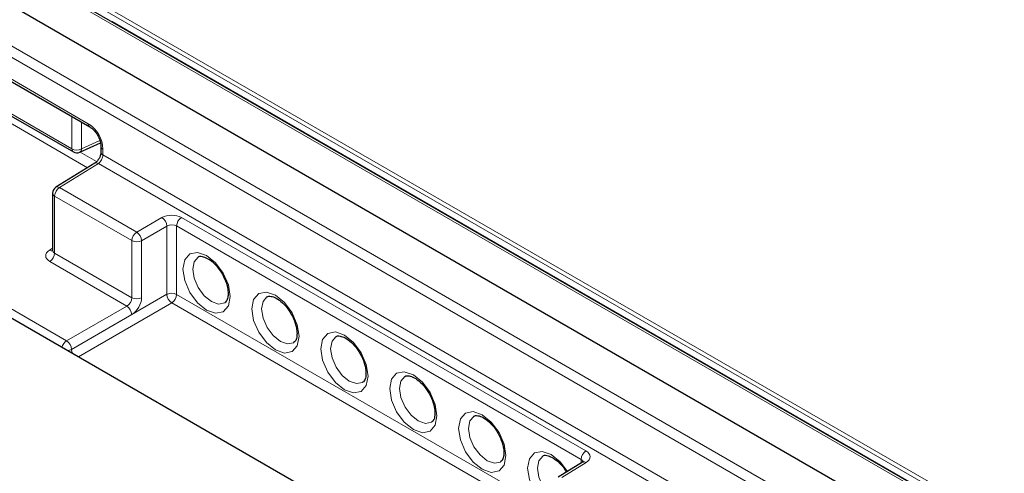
# Paper-space layout 'Blatt2' of a CAD drawing. Header units: millimetres. Extents: x 5 to 418, y 2 to 292.
# Tile 70 of 74: x 279 to 303, y 224 to 235. Entities that reach past the tile are written whole.
import ezdxf

# ---------------------------------------------------------------- set-up
doc = ezdxf.new("R2010")
doc.units = ezdxf.units.MM

psp = doc.layouts.new('Blatt2')

# ---------------------------------------------------------------- linework, layer by layer
at = {"color": 7, "linetype": 'Continuous', "lineweight": 18}
for p, q in [((310.845, 217.647), (254.512, 250.167)), ((255.319, 250.042), (311.072, 217.856)), ((311.025, 217.774), (255.271, 249.96)), ((252.858, 249.212), (309.191, 216.692)), ((309.075, 216.489), (252.742, 249.009)), ((270.774, 238.07), (280.909, 232.219)), ((280.891, 231.167), (271.737, 236.451)), ((265.869, 235.404), (280.388, 227.022)), ((274.936, 234.842), (280.518, 231.619)), ((281.466, 234.661), (281.479, 234.669)), ((281.479, 234.669), (311.032, 217.608)), ((280.518, 231.619), (280.518, 232.388)), ((280.747, 232.256), (280.747, 231.616)), ((280.747, 231.616), (281.185, 231.818)), ((280.713, 231.539), (281.107, 231.312)), ((281.26, 231.61), (281.26, 231.472)), ((281.26, 231.472), (295.171, 223.442)), ((281.149, 231.267), (280.218, 230.691)), ((295.051, 223.241), (281.149, 231.267)), ((280.218, 230.691), (282.067, 229.624)), ((281.951, 229.421), (280.102, 230.489)), ((280.102, 230.489), (280.102, 229.123)), ((282.067, 229.624), (282.67, 229.973)), ((283.138, 229.975), (292.818, 224.387)), ((282.788, 229.769), (282.185, 229.42)), ((282.788, 228.136), (282.788, 229.769)), ((292.702, 224.184), (283.022, 229.772)), ((283.022, 229.772), (283.022, 228.134)), ((281.951, 228.056), (281.951, 229.421)), ((282.185, 229.42), (282.185, 228.055)), ((279.982, 229.194), (280.054, 229.238)), ((280.102, 229.123), (281.951, 228.056)), ((281.831, 227.855), (279.987, 228.92)), ((280.506, 226.818), (282.788, 228.136)), ((283.022, 228.134), (292.074, 222.909)), ((280.388, 227.022), (281.831, 227.855)), ((282.906, 227.931), (280.673, 226.642)), ((292.074, 222.639), (282.906, 227.931)), ((281.949, 227.651), (280.506, 226.818)), ((280.506, 226.818), (280.506, 226.818)), ((292.822, 224.112), (292.239, 223.752)), ((292.702, 224.098), (292.702, 224.184))]:
    psp.add_line(p, q, dxfattribs=at)
at = {"color": 7, "linetype": 'Continuous', "lineweight": 25}
for p, q in [((310.926, 217.654), (254.593, 250.174)), ((253.685, 249.706), (310.018, 217.186)), ((270.808, 237.994), (280.943, 232.143)), ((262.76, 236.984), (305.893, 212.083)), ((274.97, 234.765), (280.553, 231.543)), ((280.706, 231.536), (281.199, 231.764)), ((281.211, 231.678), (281.211, 231.54)), ((281.063, 231.274), (280.133, 230.698)), ((280.054, 230.557), (280.054, 229.192)), ((280.053, 229.194), (280.049, 229.174)), ((292.736, 224.119), (292.153, 223.759))]:
    psp.add_line(p, q, dxfattribs=at)
at = {"color": 7, "linetype": 'Continuous', "lineweight": 18, "flags": 128}
for points in [[(284.303, 228.085), (284.26, 227.86), (284.137, 227.719), (283.954, 227.683), (283.737, 227.758), (283.521, 227.933), (283.337, 228.18), (283.215, 228.463), (283.172, 228.738), (283.215, 228.963), (283.337, 229.104), (283.521, 229.14), (283.737, 229.065), (283.954, 228.89), (284.137, 228.642), (284.26, 228.36), (284.303, 228.085)], [(283.534, 229.025), (283.441, 228.916), (283.407, 228.738), (283.441, 228.52), (283.538, 228.297), (283.684, 228.101), (283.855, 227.962), (284.026, 227.903), (284.172, 227.931), (284.176, 227.934)], [(285.953, 227.132), (285.91, 226.907), (285.787, 226.766), (285.604, 226.73), (285.387, 226.806), (285.171, 226.98), (284.987, 227.228), (284.864, 227.511), (284.821, 227.785), (284.864, 228.011), (284.987, 228.152), (285.171, 228.187), (285.387, 228.112), (285.604, 227.937), (285.787, 227.69), (285.91, 227.407), (285.953, 227.132)], [(285.184, 228.073), (285.091, 227.964), (285.057, 227.785), (285.091, 227.568), (285.188, 227.344), (285.334, 227.148), (285.505, 227.01), (285.676, 226.95), (285.822, 226.978), (285.826, 226.981)], [(287.603, 226.18), (287.56, 225.955), (287.437, 225.814), (287.254, 225.778), (287.037, 225.853), (286.821, 226.028), (286.637, 226.275), (286.514, 226.558), (286.471, 226.833), (286.514, 227.058), (286.637, 227.199), (286.821, 227.235), (287.037, 227.16), (287.254, 226.985), (287.437, 226.737), (287.56, 226.455), (287.603, 226.18)], [(286.834, 227.121), (286.741, 227.011), (286.707, 226.833), (286.741, 226.615), (286.838, 226.392), (286.984, 226.196), (287.155, 226.057), (287.326, 225.998), (287.472, 226.026), (287.476, 226.029)], [(289.253, 225.227), (289.21, 225.002), (289.087, 224.861), (288.903, 224.825), (288.687, 224.901), (288.47, 225.075), (288.287, 225.323), (288.164, 225.606), (288.121, 225.881), (288.164, 226.106), (288.287, 226.247), (288.47, 226.282), (288.687, 226.207), (288.903, 226.033), (289.087, 225.785), (289.21, 225.502), (289.253, 225.227)], [(288.484, 226.168), (288.391, 226.059), (288.357, 225.881), (288.391, 225.663), (288.488, 225.439), (288.633, 225.243), (288.805, 225.105), (288.976, 225.045), (289.121, 225.074), (289.126, 225.076)], [(290.903, 224.275), (290.859, 224.05), (290.737, 223.909), (290.553, 223.873), (290.337, 223.948), (290.12, 224.123), (289.937, 224.37), (289.814, 224.653), (289.771, 224.928), (289.814, 225.153), (289.937, 225.294), (290.12, 225.33), (290.337, 225.255), (290.553, 225.08), (290.737, 224.832), (290.859, 224.55), (290.903, 224.275)], [(290.134, 225.216), (290.041, 225.106), (290.007, 224.928), (290.041, 224.71), (290.138, 224.487), (290.283, 224.291), (290.455, 224.152), (290.626, 224.093), (290.771, 224.121), (290.776, 224.124)], [(292.074, 222.953), (291.987, 222.996), (291.77, 223.17), (291.587, 223.418), (291.464, 223.701), (291.421, 223.976), (291.464, 224.201), (291.587, 224.342), (291.77, 224.377), (291.987, 224.302), (292.203, 224.128), (292.377, 223.897)], [(291.784, 224.263), (291.691, 224.154), (291.657, 223.976), (291.691, 223.758), (291.788, 223.534), (291.933, 223.338), (292.074, 223.219)]]:
    psp.add_lwpolyline(points, dxfattribs=at)
at = {"color": 7, "linetype": 'Continuous', "lineweight": 18}
for centre, radius, start, end in [((280.988, 232.209), 0.08, 172.7963, 236.0516), ((280.497, 231.576), 0.764, 2.6055, 57.3945), ((280.598, 231.609), 0.0804, 172.9554, 235.7325), ((280.636, 231.848), 0.258, 242.7384, 295.5295), ((281.291, 231.684), 0.0802, 184.5001, 247.1536), ((280.664, 231.608), 0.0837, 299.9621, 4.9775), ((281.291, 231.546), 0.0798, 183.4404, 247.2593), ((281.1, 231.199), 0.0835, 54.4735, 116.3416), ((280.359, 230.477), 0.257, 123.2297, 177.3477), ((280.17, 230.623), 0.0835, 54.4735, 116.3416), ((280.136, 230.564), 0.0823, 185.0787, 246.2415), ((282.524, 229.752), 0.264, 3.5222, 56.4778), ((283.278, 229.76), 0.257, 123.2297, 177.3477), ((282.207, 229.409), 0.257, 123.2297, 177.3477), ((281.921, 229.404), 0.264, 3.5222, 56.4778), ((282.069, 229.649), 0.257, 242.6565, 296.7662), ((280.034, 229.272), 0.0931, 236.5396, 281.4473), ((279.846, 229.135), 0.257, 303.2297, 357.3477), ((282.904, 227.906), 0.257, 62.6565, 116.7662), ((283.052, 228.152), 0.264, 183.5222, 236.4778), ((282.765, 228.146), 0.257, 303.2297, 357.3477), ((281.685, 227.635), 0.264, 3.5222, 56.4778), ((282.069, 228.284), 0.257, 242.6565, 296.7662), ((280.534, 226.803), 0.264, 123.7111, 165.2695), ((280.242, 226.802), 0.264, 3.5222, 56.4778), ((280.397, 227.027), 0.235, 274.1034, 297.5131), ((280.397, 227.027), 0.235, 274.1172, 297.5137), ((292.959, 224.172), 0.257, 123.2297, 177.3477), ((292.774, 224.047), 0.0812, 53.4892, 117.3259)]:
    psp.add_arc(centre, radius, start, end, dxfattribs=at)
at = {"color": 7, "linetype": 'Continuous', "lineweight": 25}
for centre, start, end in [((280.636, 231.687), 240.0027, 294.8105), ((280.22, 230.557), 121.7291, 180)]:
    psp.add_arc(centre, 0.167, start, end, dxfattribs=at)
at = {"color": 7, "linetype": 'Continuous', "lineweight": 18}
for centre, major_axis, ratio, start_param, end_param in [((281.431, 234.641), (-0.0363, 0.0784), 0.628451, 4.526574, 4.768734), ((281.147, 231.402), (0.079, 0.147), 0.556897, 3.928091, 5.481434), ((282.902, 229.834), (0.333, 0.005), 0.587275, 0.776363, 2.329706), ((282.904, 229.699), (0.167, 0.005), 0.597067, 0.766692, 2.320035), ((280.222, 229.061), (0.333, 0.005), 0.587275, 2.364613, 3.917956), ((280.22, 229.196), (0.167, 0.005), 0.597067, 3.122887, 3.908285), ((281.829, 227.99), (0.088, 0.142), 0.597161, 3.963072, 5.516415), ((281.945, 227.921), (0.171, 0.286), 0.587369, 3.9534, 5.506743), ((280.626, 226.751), (-0.083, 0.144), 0.598058, 0.785633, 1.396361), ((292.582, 224.246), (0.333, 0.005), 0.587275, 5.506205, 7.059548), ((292.584, 224.111), (0.167, 0.005), 0.597067, 6.25388, 7.049877)]:
    psp.add_ellipse(centre, major_axis=major_axis, ratio=ratio, start_param=start_param, end_param=end_param, dxfattribs=at)
at = {"color": 7, "linetype": 'Continuous', "lineweight": 25}
for points, knots in [([(280.943, 232.143), (280.962, 232.131), (281.005, 232.102), (281.078, 232.026), (281.147, 231.921), (281.194, 231.807), (281.21, 231.725), (281.211, 231.688), (281.211, 231.678)], [0, 0, 0, 0, 0.147847, 0.337171, 0.539203, 0.74667, 0.932863, 1, 1, 1, 1]), ([(281.211, 231.54), (281.211, 231.528), (281.209, 231.502), (281.194, 231.448), (281.167, 231.388), (281.13, 231.333), (281.092, 231.293), (281.072, 231.28), (281.063, 231.274)], [0, 0, 0, 0, 0.156365, 0.321226, 0.502305, 0.692401, 0.861258, 1, 1, 1, 1]), ([(283.537, 229.026), (283.537, 229.027), (283.557, 229.05), (283.61, 229.051), (283.756, 229.007), (283.91, 228.895), (284.059, 228.723), (284.178, 228.512), (284.245, 228.308), (284.251, 228.199), (284.254, 228.153)], [0, 0, 0, 0, 0.0027855, 0.1833192, 0.31589, 0.4560057, 0.5984734, 0.7454953, 0.8933543, 1, 1, 1, 1]), ([(284.254, 228.153), (284.253, 228.123), (284.248, 228.042), (284.214, 227.962), (284.185, 227.944), (284.173, 227.936)], [0, 0, 0, 0, 0.2455414, 0.6621094, 1, 1, 1, 1]), ([(285.186, 228.074), (285.187, 228.074), (285.207, 228.097), (285.26, 228.098), (285.406, 228.055), (285.56, 227.942), (285.709, 227.77), (285.828, 227.559), (285.894, 227.355), (285.901, 227.246), (285.904, 227.2)], [0, 0, 0, 0, 0.002785, 0.183319, 0.31589, 0.456006, 0.598473, 0.745495, 0.893354, 1, 1, 1, 1]), ([(285.904, 227.2), (285.902, 227.17), (285.898, 227.089), (285.864, 227.009), (285.835, 226.992), (285.823, 226.984)], [0, 0, 0, 0, 0.245541, 0.662109, 1, 1, 1, 1]), ([(286.836, 227.121), (286.837, 227.122), (286.857, 227.145), (286.91, 227.146), (287.056, 227.102), (287.209, 226.99), (287.359, 226.818), (287.478, 226.607), (287.544, 226.403), (287.551, 226.294), (287.554, 226.248)], [0, 0, 0, 0, 0.002785, 0.183319, 0.31589, 0.456006, 0.598473, 0.745495, 0.893354, 1, 1, 1, 1]), ([(287.554, 226.248), (287.552, 226.218), (287.548, 226.137), (287.514, 226.057), (287.485, 226.039), (287.473, 226.031)], [0, 0, 0, 0, 0.245541, 0.662109, 1, 1, 1, 1]), ([(288.486, 226.169), (288.487, 226.169), (288.507, 226.192), (288.56, 226.193), (288.706, 226.15), (288.859, 226.037), (289.009, 225.865), (289.128, 225.654), (289.194, 225.45), (289.201, 225.341), (289.204, 225.295)], [0, 0, 0, 0, 0.002785, 0.183319, 0.31589, 0.456006, 0.598473, 0.745495, 0.893354, 1, 1, 1, 1]), ([(289.204, 225.295), (289.202, 225.265), (289.198, 225.184), (289.164, 225.104), (289.135, 225.087), (289.123, 225.079)], [0, 0, 0, 0, 0.2455414, 0.6621094, 1, 1, 1, 1]), ([(290.136, 225.216), (290.137, 225.217), (290.157, 225.24), (290.21, 225.241), (290.356, 225.197), (290.509, 225.085), (290.659, 224.913), (290.778, 224.702), (290.844, 224.498), (290.851, 224.389), (290.854, 224.343)], [0, 0, 0, 0, 0.002785, 0.183319, 0.31589, 0.456006, 0.598473, 0.745495, 0.893354, 1, 1, 1, 1]), ([(290.854, 224.343), (290.852, 224.313), (290.848, 224.232), (290.814, 224.152), (290.785, 224.134), (290.772, 224.126)], [0, 0, 0, 0, 0.245541, 0.662109, 1, 1, 1, 1]), ([(291.786, 224.264), (291.786, 224.264), (291.807, 224.287), (291.86, 224.288), (292.006, 224.245), (292.158, 224.131), (292.281, 224), (292.332, 223.905), (292.346, 223.878)], [0, 0, 0, 0, 0.004261, 0.280434, 0.483235, 0.697578, 0.915519, 1, 1, 1, 1]), ([(292.755, 224.133), (292.755, 224.134), (292.756, 224.138), (292.751, 224.129), (292.74, 224.122), (292.736, 224.119)], [0, 0, 0, 0, 0.097201, 0.720311, 1, 1, 1, 1])]:
    psp.add_open_spline(points, degree=3, knots=knots, dxfattribs=at)

doc.saveas('drawing.dxf')
